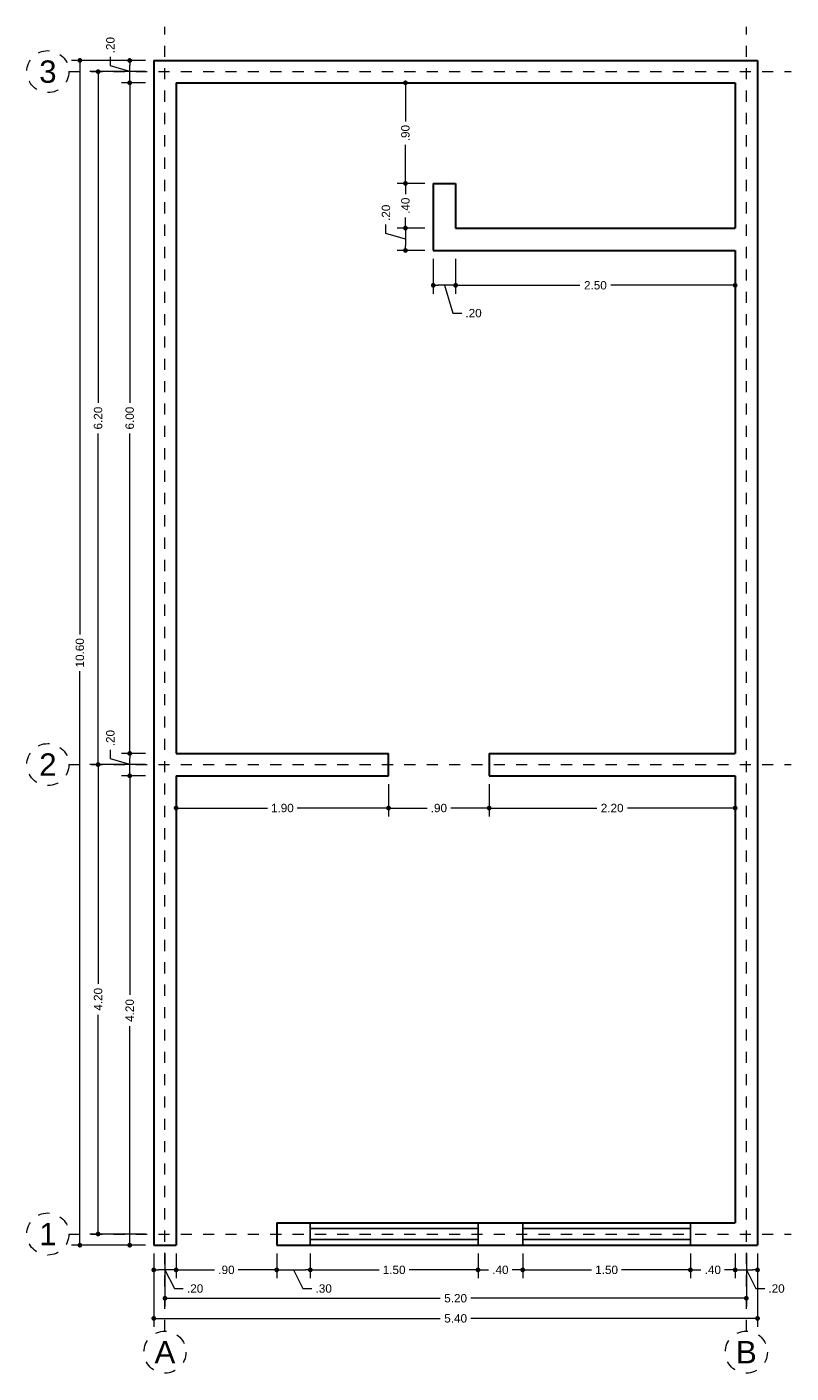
# Model space of a CAD drawing. Header units: millimetres. Extents: x 2566.2 to 2573.1, y 874.9 to 887.
import ezdxf
from ezdxf.enums import TextEntityAlignment as Align

# ---------------------------------------------------------------- set-up
doc = ezdxf.new("R2010")
doc.units = ezdxf.units.MM
doc.header["$LTSCALE"] = 0.001
doc.linetypes.add('CENTER2', pattern=[28.575, 19.05, -3.175, 3.175, -3.175])
for name, color, linetype, lineweight in [('Cotas', 7, 'Continuous', 18), ('Ejes', 7, 'CENTER2', 5), ('Muros', 7, 'Continuous', 30), ('Ventanas', 250, 'Continuous', 25)]:
    doc.layers.add(name, color=color, linetype=linetype, lineweight=lineweight)
doc.styles.get("Standard").update_dxf_attribs({"font": 'arial.ttf'})
doc.dimstyles.new('1-50', dxfattribs={"dimscale": 50, "dimtxt": 0.0015, "dimasz": 0.00085, "dimexe": 0.0015, "dimexo": 0.0015, "dimgap": 0.0008, "dimtad": 0, "dimzin": 4, "dimdsep": 46, "dimtxsty": 'Standard', "dimblk": 'DOT', "dimcen": 0.0009, "dimclrd": 256, "dimclre": 256, "dimclrt": 256, "dimadec": 0, "dimazin": 0, "dimtfac": 1, "dimtofl": 0, "dimtmove": 1, "dimatfit": 2, "dimfxl": 0.0015, "dimtfill": 1, "dimtolj": 1, "dimtzin": 4, "dimlwd": -1, "dimlwe": -1, "dimarcsym": 0})

# ---------------------------------------------------------------- blocks, each defined once
blk = doc.blocks.new('_DOT')
at = {"color": 0, "linetype": 'ByBlock'}
blk.add_line((-0.5, 0), (-1, 0), dxfattribs=at)
at = {"color": 0, "linetype": 'ByBlock', "const_width": 0.5}
blk.add_lwpolyline([(-0.25, 0, 1), (0.25, 0, 1)], format="xyb", close=True, dxfattribs=at)
blk = doc.blocks.new('*D56')
at = {"layer": 'Cotas', "transparency": 16777216}
for p, q in [((2567.366, 875.995), (2567.366, 875.34)), ((2572.766, 875.995), (2572.766, 875.34)), ((2567.408, 875.415), (2569.929, 875.415)), ((2572.723, 875.415), (2570.203, 875.415))]:
    blk.add_line(p, q, dxfattribs=at)
at = {"layer": 'Defpoints', "color": 0, "transparency": 16777216}
for p in [(2567.366, 876.07), (2572.766, 876.07), (2572.766, 875.415)]:
    blk.add_point(p, dxfattribs=at)
at = {"layer": 'Cotas', "transparency": 16777216, "xscale": 0.0425, "yscale": 0.0425, "zscale": 0.0425, "rotation": 180}
blk.add_blockref('_DOT', (2567.366, 875.415), dxfattribs=at)
at = {"layer": 'Cotas', "transparency": 16777216, "xscale": 0.0425, "yscale": 0.0425, "zscale": 0.0425}
blk.add_blockref('_DOT', (2572.766, 875.415), dxfattribs=at)
at = {"layer": 'Cotas', "transparency": 16777216, "insert": (2570.066, 875.415), "char_height": 0.075, "attachment_point": 5, "bg_fill": 3, "box_fill_scale": 1.1, "bg_fill_color": 256, "bg_fill_true_color": 13158600, "bg_fill_transparency": 0}
blk.add_mtext('\\A1;5.40', dxfattribs=at)
blk = doc.blocks.new('*D57')
at = {"layer": 'Cotas', "transparency": 16777216}
for p, q in [((2567.466, 875.995), (2567.466, 875.52)), ((2572.666, 875.995), (2572.666, 875.52)), ((2567.508, 875.595), (2569.929, 875.595)), ((2572.623, 875.595), (2570.203, 875.595))]:
    blk.add_line(p, q, dxfattribs=at)
at = {"layer": 'Defpoints', "color": 0, "transparency": 16777216}
for p in [(2567.466, 876.07), (2572.666, 876.07), (2572.666, 875.595)]:
    blk.add_point(p, dxfattribs=at)
at = {"layer": 'Cotas', "transparency": 16777216, "xscale": 0.0425, "yscale": 0.0425, "zscale": 0.0425, "rotation": 180}
blk.add_blockref('_DOT', (2567.466, 875.595), dxfattribs=at)
at = {"layer": 'Cotas', "transparency": 16777216, "xscale": 0.0425, "yscale": 0.0425, "zscale": 0.0425}
blk.add_blockref('_DOT', (2572.666, 875.595), dxfattribs=at)
at = {"layer": 'Cotas', "transparency": 16777216, "insert": (2570.066, 875.595), "char_height": 0.075, "attachment_point": 5, "bg_fill": 3, "box_fill_scale": 1.1, "bg_fill_color": 256, "bg_fill_true_color": 13158600, "bg_fill_transparency": 0}
blk.add_mtext('\\A1;5.20', dxfattribs=at)
blk = doc.blocks.new('*D58')
at = {"layer": 'Cotas', "transparency": 16777216}
for p, q in [((2567.566, 875.995), (2567.566, 875.774)), ((2568.466, 875.995), (2568.466, 875.774)), ((2567.608, 875.849), (2567.91, 875.849)), ((2568.423, 875.849), (2568.122, 875.849))]:
    blk.add_line(p, q, dxfattribs=at)
at = {"layer": 'Defpoints', "color": 0, "transparency": 16777216}
for p in [(2567.566, 876.07), (2568.466, 876.07), (2568.466, 875.849)]:
    blk.add_point(p, dxfattribs=at)
at = {"layer": 'Cotas', "transparency": 16777216, "xscale": 0.0425, "yscale": 0.0425, "zscale": 0.0425, "rotation": 180}
blk.add_blockref('_DOT', (2567.566, 875.849), dxfattribs=at)
at = {"layer": 'Cotas', "transparency": 16777216, "xscale": 0.0425, "yscale": 0.0425, "zscale": 0.0425}
blk.add_blockref('_DOT', (2568.466, 875.849), dxfattribs=at)
at = {"layer": 'Cotas', "transparency": 16777216, "insert": (2568.016, 875.849), "char_height": 0.075, "attachment_point": 5, "bg_fill": 3, "box_fill_scale": 1.1, "bg_fill_color": 256, "bg_fill_true_color": 13158600, "bg_fill_transparency": 0}
blk.add_mtext('\\A1;.90', dxfattribs=at)
blk = doc.blocks.new('*D59')
at = {"layer": 'Cotas', "transparency": 16777216}
for p, q in [((2568.466, 875.995), (2568.466, 875.774)), ((2568.766, 875.995), (2568.766, 875.774)), ((2568.508, 875.849), (2568.723, 875.849)), ((2568.616, 875.849), (2568.7, 875.682)), ((2568.7, 875.682), (2568.78, 875.682))]:
    blk.add_line(p, q, dxfattribs=at)
at = {"layer": 'Defpoints', "color": 0, "transparency": 16777216}
for p in [(2568.466, 876.07), (2568.766, 876.07), (2568.766, 875.849)]:
    blk.add_point(p, dxfattribs=at)
at = {"layer": 'Cotas', "transparency": 16777216, "xscale": 0.0425, "yscale": 0.0425, "zscale": 0.0425, "rotation": 180}
blk.add_blockref('_DOT', (2568.466, 875.849), dxfattribs=at)
at = {"layer": 'Cotas', "transparency": 16777216, "xscale": 0.0425, "yscale": 0.0425, "zscale": 0.0425}
blk.add_blockref('_DOT', (2568.766, 875.849), dxfattribs=at)
at = {"layer": 'Cotas', "transparency": 16777216, "insert": (2568.886, 875.682), "char_height": 0.075, "attachment_point": 5, "bg_fill": 3, "box_fill_scale": 1.1, "bg_fill_color": 256, "bg_fill_true_color": 13158600, "bg_fill_transparency": 0}
blk.add_mtext('\\A1;.30', dxfattribs=at)
blk = doc.blocks.new('*D60')
at = {"layer": 'Cotas', "transparency": 16777216}
for p, q in [((2568.766, 875.995), (2568.766, 875.774)), ((2570.266, 875.995), (2570.266, 875.774)), ((2568.808, 875.849), (2569.382, 875.849)), ((2570.223, 875.849), (2569.65, 875.849))]:
    blk.add_line(p, q, dxfattribs=at)
at = {"layer": 'Defpoints', "color": 0, "transparency": 16777216}
for p in [(2568.766, 876.07), (2570.266, 876.07), (2570.266, 875.849)]:
    blk.add_point(p, dxfattribs=at)
at = {"layer": 'Cotas', "transparency": 16777216, "xscale": 0.0425, "yscale": 0.0425, "zscale": 0.0425, "rotation": 180}
blk.add_blockref('_DOT', (2568.766, 875.849), dxfattribs=at)
at = {"layer": 'Cotas', "transparency": 16777216, "xscale": 0.0425, "yscale": 0.0425, "zscale": 0.0425}
blk.add_blockref('_DOT', (2570.266, 875.849), dxfattribs=at)
at = {"layer": 'Cotas', "transparency": 16777216, "insert": (2569.516, 875.849), "char_height": 0.075, "attachment_point": 5, "bg_fill": 3, "box_fill_scale": 1.1, "bg_fill_color": 256, "bg_fill_true_color": 13158600, "bg_fill_transparency": 0}
blk.add_mtext('\\A1;1.50', dxfattribs=at)
blk = doc.blocks.new('*D61')
at = {"layer": 'Cotas', "transparency": 16777216}
for p, q in [((2570.266, 875.995), (2570.266, 875.774)), ((2570.666, 875.995), (2570.666, 875.774)), ((2570.308, 875.849), (2570.36, 875.849)), ((2570.623, 875.849), (2570.572, 875.849))]:
    blk.add_line(p, q, dxfattribs=at)
at = {"layer": 'Defpoints', "color": 0, "transparency": 16777216}
for p in [(2570.266, 876.07), (2570.666, 876.07), (2570.666, 875.849)]:
    blk.add_point(p, dxfattribs=at)
at = {"layer": 'Cotas', "transparency": 16777216, "xscale": 0.0425, "yscale": 0.0425, "zscale": 0.0425, "rotation": 180}
blk.add_blockref('_DOT', (2570.266, 875.849), dxfattribs=at)
at = {"layer": 'Cotas', "transparency": 16777216, "xscale": 0.0425, "yscale": 0.0425, "zscale": 0.0425}
blk.add_blockref('_DOT', (2570.666, 875.849), dxfattribs=at)
at = {"layer": 'Cotas', "transparency": 16777216, "insert": (2570.466, 875.849), "char_height": 0.075, "attachment_point": 5, "bg_fill": 3, "box_fill_scale": 1.1, "bg_fill_color": 256, "bg_fill_true_color": 13158600, "bg_fill_transparency": 0}
blk.add_mtext('\\A1;.40', dxfattribs=at)
blk = doc.blocks.new('*D62')
at = {"layer": 'Cotas', "transparency": 16777216}
for p, q in [((2570.666, 875.995), (2570.666, 875.774)), ((2572.166, 875.995), (2572.166, 875.774)), ((2570.708, 875.849), (2571.282, 875.849)), ((2572.123, 875.849), (2571.55, 875.849))]:
    blk.add_line(p, q, dxfattribs=at)
at = {"layer": 'Defpoints', "color": 0, "transparency": 16777216}
for p in [(2570.666, 876.07), (2572.166, 876.07), (2572.166, 875.849)]:
    blk.add_point(p, dxfattribs=at)
at = {"layer": 'Cotas', "transparency": 16777216, "xscale": 0.0425, "yscale": 0.0425, "zscale": 0.0425, "rotation": 180}
blk.add_blockref('_DOT', (2570.666, 875.849), dxfattribs=at)
at = {"layer": 'Cotas', "transparency": 16777216, "xscale": 0.0425, "yscale": 0.0425, "zscale": 0.0425}
blk.add_blockref('_DOT', (2572.166, 875.849), dxfattribs=at)
at = {"layer": 'Cotas', "transparency": 16777216, "insert": (2571.416, 875.849), "char_height": 0.075, "attachment_point": 5, "bg_fill": 3, "box_fill_scale": 1.1, "bg_fill_color": 256, "bg_fill_true_color": 13158600, "bg_fill_transparency": 0}
blk.add_mtext('\\A1;1.50', dxfattribs=at)
blk = doc.blocks.new('*D63')
at = {"layer": 'Cotas', "transparency": 16777216}
for p, q in [((2572.166, 875.995), (2572.166, 875.774)), ((2572.566, 875.995), (2572.566, 875.774)), ((2572.208, 875.849), (2572.26, 875.849)), ((2572.523, 875.849), (2572.472, 875.849))]:
    blk.add_line(p, q, dxfattribs=at)
at = {"layer": 'Defpoints', "color": 0, "transparency": 16777216}
for p in [(2572.166, 876.07), (2572.566, 876.07), (2572.566, 875.849)]:
    blk.add_point(p, dxfattribs=at)
at = {"layer": 'Cotas', "transparency": 16777216, "xscale": 0.0425, "yscale": 0.0425, "zscale": 0.0425, "rotation": 180}
blk.add_blockref('_DOT', (2572.166, 875.849), dxfattribs=at)
at = {"layer": 'Cotas', "transparency": 16777216, "xscale": 0.0425, "yscale": 0.0425, "zscale": 0.0425}
blk.add_blockref('_DOT', (2572.566, 875.849), dxfattribs=at)
at = {"layer": 'Cotas', "transparency": 16777216, "insert": (2572.366, 875.849), "char_height": 0.075, "attachment_point": 5, "bg_fill": 3, "box_fill_scale": 1.1, "bg_fill_color": 256, "bg_fill_true_color": 13158600, "bg_fill_transparency": 0}
blk.add_mtext('\\A1;.40', dxfattribs=at)
blk = doc.blocks.new('*D64')
at = {"layer": 'Cotas', "transparency": 16777216}
for p, q in [((2572.566, 875.995), (2572.566, 875.774)), ((2572.766, 875.995), (2572.766, 875.774)), ((2572.608, 875.849), (2572.723, 875.849)), ((2572.666, 875.849), (2572.75, 875.682)), ((2572.75, 875.682), (2572.83, 875.682))]:
    blk.add_line(p, q, dxfattribs=at)
at = {"layer": 'Defpoints', "color": 0, "transparency": 16777216}
for p in [(2572.566, 876.07), (2572.766, 876.07), (2572.766, 875.849)]:
    blk.add_point(p, dxfattribs=at)
at = {"layer": 'Cotas', "transparency": 16777216, "xscale": 0.0425, "yscale": 0.0425, "zscale": 0.0425, "rotation": 180}
blk.add_blockref('_DOT', (2572.566, 875.849), dxfattribs=at)
at = {"layer": 'Cotas', "transparency": 16777216, "xscale": 0.0425, "yscale": 0.0425, "zscale": 0.0425}
blk.add_blockref('_DOT', (2572.766, 875.849), dxfattribs=at)
at = {"layer": 'Cotas', "transparency": 16777216, "insert": (2572.936, 875.682), "char_height": 0.075, "attachment_point": 5, "bg_fill": 3, "box_fill_scale": 1.1, "bg_fill_color": 256, "bg_fill_true_color": 13158600, "bg_fill_transparency": 0}
blk.add_mtext('\\A1;.20', dxfattribs=at)
blk = doc.blocks.new('*D65')
at = {"layer": 'Cotas', "transparency": 16777216}
for p, q in [((2567.366, 875.995), (2567.366, 875.774)), ((2567.566, 875.995), (2567.566, 875.774)), ((2567.523, 875.849), (2567.408, 875.849)), ((2567.466, 875.849), (2567.55, 875.682)), ((2567.55, 875.682), (2567.63, 875.682))]:
    blk.add_line(p, q, dxfattribs=at)
at = {"layer": 'Defpoints', "color": 0, "transparency": 16777216}
for p in [(2567.366, 876.07), (2567.566, 876.07), (2567.366, 875.849)]:
    blk.add_point(p, dxfattribs=at)
at = {"layer": 'Cotas', "transparency": 16777216, "xscale": 0.0425, "yscale": 0.0425, "zscale": 0.0425, "rotation": 180}
blk.add_blockref('_DOT', (2567.366, 875.849), dxfattribs=at)
at = {"layer": 'Cotas', "transparency": 16777216, "xscale": 0.0425, "yscale": 0.0425, "zscale": 0.0425}
blk.add_blockref('_DOT', (2567.566, 875.849), dxfattribs=at)
at = {"layer": 'Cotas', "transparency": 16777216, "insert": (2567.736, 875.682), "char_height": 0.075, "attachment_point": 5, "bg_fill": 3, "box_fill_scale": 1.1, "bg_fill_color": 256, "bg_fill_true_color": 13158600, "bg_fill_transparency": 0}
blk.add_mtext('\\A1;.20', dxfattribs=at)
blk = doc.blocks.new('*D66')
at = {"layer": 'Cotas', "transparency": 16777216}
for p, q in [((2567.291, 886.67), (2566.63, 886.67)), ((2566.705, 886.627), (2566.705, 881.533)), ((2566.705, 876.112), (2566.705, 881.207)), ((2567.291, 876.07), (2566.63, 876.07))]:
    blk.add_line(p, q, dxfattribs=at)
at = {"layer": 'Defpoints', "color": 0, "transparency": 16777216}
for p in [(2566.705, 886.67), (2567.366, 886.67), (2567.366, 876.07)]:
    blk.add_point(p, dxfattribs=at)
at = {"layer": 'Cotas', "transparency": 16777216, "xscale": 0.0425, "yscale": 0.0425, "zscale": 0.0425}
for p, rotation in [((2566.705, 886.67), 90), ((2566.705, 876.07), 270)]:
    blk.add_blockref('_DOT', p, dxfattribs=dict(at, rotation=rotation))
at = {"layer": 'Cotas', "transparency": 16777216, "insert": (2566.705, 881.37), "char_height": 0.075, "attachment_point": 5, "rotation": 90, "bg_fill": 3, "box_fill_scale": 1.1, "bg_fill_color": 256, "bg_fill_true_color": 13158600, "bg_fill_transparency": 0}
blk.add_mtext('\\A1;10.60', dxfattribs=at)
blk = doc.blocks.new('*D67')
at = {"layer": 'Cotas', "transparency": 16777216}
for p, q in [((2567.291, 886.57), (2566.793, 886.57)), ((2566.868, 886.527), (2566.868, 883.607)), ((2566.868, 880.412), (2566.868, 883.332)), ((2567.291, 880.37), (2566.793, 880.37))]:
    blk.add_line(p, q, dxfattribs=at)
at = {"layer": 'Defpoints', "color": 0, "transparency": 16777216}
for p in [(2567.366, 886.57), (2566.868, 880.37), (2567.366, 880.37)]:
    blk.add_point(p, dxfattribs=at)
at = {"layer": 'Cotas', "transparency": 16777216, "xscale": 0.0425, "yscale": 0.0425, "zscale": 0.0425}
for p, rotation in [((2566.868, 886.57), 90), ((2566.868, 880.37), 270)]:
    blk.add_blockref('_DOT', p, dxfattribs=dict(at, rotation=rotation))
at = {"layer": 'Cotas', "transparency": 16777216, "insert": (2566.868, 883.47), "char_height": 0.075, "attachment_point": 5, "rotation": 90, "bg_fill": 3, "box_fill_scale": 1.1, "bg_fill_color": 256, "bg_fill_true_color": 13158600, "bg_fill_transparency": 0}
blk.add_mtext('\\A1;6.20', dxfattribs=at)
blk = doc.blocks.new('*D68')
at = {"layer": 'Cotas', "transparency": 16777216}
for p, q in [((2567.291, 880.37), (2566.793, 880.37)), ((2566.868, 880.327), (2566.868, 878.409)), ((2566.868, 876.212), (2566.868, 878.131)), ((2567.291, 876.17), (2566.793, 876.17))]:
    blk.add_line(p, q, dxfattribs=at)
at = {"layer": 'Defpoints', "color": 0, "transparency": 16777216}
for p in [(2567.366, 880.37), (2566.868, 876.17), (2567.366, 876.17)]:
    blk.add_point(p, dxfattribs=at)
at = {"layer": 'Cotas', "transparency": 16777216, "xscale": 0.0425, "yscale": 0.0425, "zscale": 0.0425}
for p, rotation in [((2566.868, 880.37), 90), ((2566.868, 876.17), 270)]:
    blk.add_blockref('_DOT', p, dxfattribs=dict(at, rotation=rotation))
at = {"layer": 'Cotas', "transparency": 16777216, "insert": (2566.868, 878.27), "char_height": 0.075, "attachment_point": 5, "rotation": 90, "bg_fill": 3, "box_fill_scale": 1.1, "bg_fill_color": 256, "bg_fill_true_color": 13158600, "bg_fill_transparency": 0}
blk.add_mtext('\\A1;4.20', dxfattribs=at)
blk = doc.blocks.new('*D69')
at = {"layer": 'Cotas', "transparency": 16777216}
for p, q in [((2567.291, 880.27), (2567.076, 880.27)), ((2567.151, 880.227), (2567.151, 878.309)), ((2567.151, 876.112), (2567.151, 878.031)), ((2567.291, 876.07), (2567.076, 876.07))]:
    blk.add_line(p, q, dxfattribs=at)
at = {"layer": 'Defpoints', "color": 0, "transparency": 16777216}
for p in [(2567.151, 880.27), (2567.366, 880.27), (2567.366, 876.07)]:
    blk.add_point(p, dxfattribs=at)
at = {"layer": 'Cotas', "transparency": 16777216, "xscale": 0.0425, "yscale": 0.0425, "zscale": 0.0425}
for p, rotation in [((2567.151, 880.27), 90), ((2567.151, 876.07), 270)]:
    blk.add_blockref('_DOT', p, dxfattribs=dict(at, rotation=rotation))
at = {"layer": 'Cotas', "transparency": 16777216, "insert": (2567.151, 878.17), "char_height": 0.075, "attachment_point": 5, "rotation": 90, "bg_fill": 3, "box_fill_scale": 1.1, "bg_fill_color": 256, "bg_fill_true_color": 13158600, "bg_fill_transparency": 0}
blk.add_mtext('\\A1;4.20', dxfattribs=at)
blk = doc.blocks.new('*D70')
at = {"layer": 'Cotas', "transparency": 16777216}
for p, q in [((2566.978, 880.422), (2566.978, 880.502)), ((2567.291, 880.47), (2567.076, 880.47)), ((2567.151, 880.312), (2567.151, 880.427)), ((2567.151, 880.37), (2566.978, 880.422)), ((2567.291, 880.27), (2567.076, 880.27))]:
    blk.add_line(p, q, dxfattribs=at)
at = {"layer": 'Defpoints', "color": 0, "transparency": 16777216}
for p in [(2567.151, 880.47), (2567.366, 880.47), (2567.366, 880.27)]:
    blk.add_point(p, dxfattribs=at)
at = {"layer": 'Cotas', "transparency": 16777216, "xscale": 0.0425, "yscale": 0.0425, "zscale": 0.0425}
for p, rotation in [((2567.151, 880.47), 90), ((2567.151, 880.27), 270)]:
    blk.add_blockref('_DOT', p, dxfattribs=dict(at, rotation=rotation))
at = {"layer": 'Cotas', "transparency": 16777216, "insert": (2566.978, 880.607), "char_height": 0.075, "attachment_point": 5, "rotation": 90, "bg_fill": 3, "box_fill_scale": 1.1, "bg_fill_color": 256, "bg_fill_true_color": 13158600, "bg_fill_transparency": 0}
blk.add_mtext('\\A1;.20', dxfattribs=at)
blk = doc.blocks.new('*D71')
at = {"layer": 'Cotas', "transparency": 16777216}
for p, q in [((2567.291, 886.47), (2567.076, 886.47)), ((2567.151, 886.427), (2567.151, 883.607)), ((2567.151, 880.512), (2567.151, 883.332)), ((2567.291, 880.47), (2567.076, 880.47))]:
    blk.add_line(p, q, dxfattribs=at)
at = {"layer": 'Defpoints', "color": 0, "transparency": 16777216}
for p in [(2567.151, 886.47), (2567.366, 886.47), (2567.366, 880.47)]:
    blk.add_point(p, dxfattribs=at)
at = {"layer": 'Cotas', "transparency": 16777216, "xscale": 0.0425, "yscale": 0.0425, "zscale": 0.0425}
for p, rotation in [((2567.151, 886.47), 90), ((2567.151, 880.47), 270)]:
    blk.add_blockref('_DOT', p, dxfattribs=dict(at, rotation=rotation))
at = {"layer": 'Cotas', "transparency": 16777216, "insert": (2567.151, 883.47), "char_height": 0.075, "attachment_point": 5, "rotation": 90, "bg_fill": 3, "box_fill_scale": 1.1, "bg_fill_color": 256, "bg_fill_true_color": 13158600, "bg_fill_transparency": 0}
blk.add_mtext('\\A1;6.00', dxfattribs=at)
blk = doc.blocks.new('*D72')
at = {"layer": 'Cotas', "transparency": 16777216}
for p, q in [((2566.978, 886.622), (2566.978, 886.702)), ((2567.151, 886.57), (2566.978, 886.622)), ((2567.291, 886.67), (2567.076, 886.67)), ((2567.151, 886.512), (2567.151, 886.627)), ((2567.291, 886.47), (2567.076, 886.47))]:
    blk.add_line(p, q, dxfattribs=at)
at = {"layer": 'Defpoints', "color": 0, "transparency": 16777216}
for p in [(2567.151, 886.67), (2567.366, 886.67), (2567.366, 886.47)]:
    blk.add_point(p, dxfattribs=at)
at = {"layer": 'Cotas', "transparency": 16777216, "xscale": 0.0425, "yscale": 0.0425, "zscale": 0.0425}
for p, rotation in [((2567.151, 886.67), 90), ((2567.151, 886.47), 270)]:
    blk.add_blockref('_DOT', p, dxfattribs=dict(at, rotation=rotation))
at = {"layer": 'Cotas', "transparency": 16777216, "insert": (2566.978, 886.807), "char_height": 0.075, "attachment_point": 5, "rotation": 90, "bg_fill": 3, "box_fill_scale": 1.1, "bg_fill_color": 256, "bg_fill_true_color": 13158600, "bg_fill_transparency": 0}
blk.add_mtext('\\A1;.20', dxfattribs=at)
blk = doc.blocks.new('*D73')
at = {"layer": 'Cotas', "transparency": 16777216}
for p, q in [((2567.566, 880.195), (2567.566, 879.906)), ((2569.466, 880.195), (2569.466, 879.906)), ((2567.608, 879.981), (2568.382, 879.981)), ((2569.423, 879.981), (2568.65, 879.981))]:
    blk.add_line(p, q, dxfattribs=at)
at = {"layer": 'Defpoints', "color": 0, "transparency": 16777216}
for p in [(2567.566, 880.27), (2569.466, 880.27), (2569.466, 879.981)]:
    blk.add_point(p, dxfattribs=at)
at = {"layer": 'Cotas', "transparency": 16777216, "xscale": 0.0425, "yscale": 0.0425, "zscale": 0.0425, "rotation": 180}
blk.add_blockref('_DOT', (2567.566, 879.981), dxfattribs=at)
at = {"layer": 'Cotas', "transparency": 16777216, "xscale": 0.0425, "yscale": 0.0425, "zscale": 0.0425}
blk.add_blockref('_DOT', (2569.466, 879.981), dxfattribs=at)
at = {"layer": 'Cotas', "transparency": 16777216, "insert": (2568.516, 879.981), "char_height": 0.075, "attachment_point": 5, "bg_fill": 3, "box_fill_scale": 1.1, "bg_fill_color": 256, "bg_fill_true_color": 13158600, "bg_fill_transparency": 0}
blk.add_mtext('\\A1;1.90', dxfattribs=at)
blk = doc.blocks.new('*D74')
at = {"layer": 'Cotas', "transparency": 16777216}
for p, q in [((2569.466, 880.195), (2569.466, 879.906)), ((2570.366, 880.195), (2570.366, 879.906)), ((2569.508, 879.981), (2569.81, 879.981)), ((2570.323, 879.981), (2570.022, 879.981))]:
    blk.add_line(p, q, dxfattribs=at)
at = {"layer": 'Defpoints', "color": 0, "transparency": 16777216}
for p in [(2569.466, 880.27), (2570.366, 880.27), (2570.366, 879.981)]:
    blk.add_point(p, dxfattribs=at)
at = {"layer": 'Cotas', "transparency": 16777216, "xscale": 0.0425, "yscale": 0.0425, "zscale": 0.0425, "rotation": 180}
blk.add_blockref('_DOT', (2569.466, 879.981), dxfattribs=at)
at = {"layer": 'Cotas', "transparency": 16777216, "xscale": 0.0425, "yscale": 0.0425, "zscale": 0.0425}
blk.add_blockref('_DOT', (2570.366, 879.981), dxfattribs=at)
at = {"layer": 'Cotas', "transparency": 16777216, "insert": (2569.916, 879.981), "char_height": 0.075, "attachment_point": 5, "bg_fill": 3, "box_fill_scale": 1.1, "bg_fill_color": 256, "bg_fill_true_color": 13158600, "bg_fill_transparency": 0}
blk.add_mtext('\\A1;.90', dxfattribs=at)
blk = doc.blocks.new('*D75')
at = {"layer": 'Cotas', "transparency": 16777216}
for p, q in [((2570.366, 880.195), (2570.366, 879.906)), ((2572.566, 880.195), (2572.566, 879.906)), ((2570.408, 879.981), (2571.328, 879.981)), ((2572.523, 879.981), (2571.604, 879.981))]:
    blk.add_line(p, q, dxfattribs=at)
at = {"layer": 'Defpoints', "color": 0, "transparency": 16777216}
for p in [(2570.366, 880.27), (2572.566, 880.27), (2572.566, 879.981)]:
    blk.add_point(p, dxfattribs=at)
at = {"layer": 'Cotas', "transparency": 16777216, "xscale": 0.0425, "yscale": 0.0425, "zscale": 0.0425, "rotation": 180}
blk.add_blockref('_DOT', (2570.366, 879.981), dxfattribs=at)
at = {"layer": 'Cotas', "transparency": 16777216, "xscale": 0.0425, "yscale": 0.0425, "zscale": 0.0425}
blk.add_blockref('_DOT', (2572.566, 879.981), dxfattribs=at)
at = {"layer": 'Cotas', "transparency": 16777216, "insert": (2571.466, 879.981), "char_height": 0.075, "attachment_point": 5, "bg_fill": 3, "box_fill_scale": 1.1, "bg_fill_color": 256, "bg_fill_true_color": 13158600, "bg_fill_transparency": 0}
blk.add_mtext('\\A1;2.20', dxfattribs=at)
blk = doc.blocks.new('*D76')
at = {"layer": 'Cotas', "transparency": 16777216}
for p, q in [((2570.066, 884.895), (2570.066, 884.583)), ((2572.566, 884.895), (2572.566, 884.583)), ((2570.108, 884.658), (2571.178, 884.658)), ((2572.523, 884.658), (2571.454, 884.658))]:
    blk.add_line(p, q, dxfattribs=at)
at = {"layer": 'Defpoints', "color": 0, "transparency": 16777216}
for p in [(2570.066, 884.97), (2572.566, 884.97), (2570.066, 884.658)]:
    blk.add_point(p, dxfattribs=at)
at = {"layer": 'Cotas', "transparency": 16777216, "xscale": 0.0425, "yscale": 0.0425, "zscale": 0.0425, "rotation": 180}
blk.add_blockref('_DOT', (2570.066, 884.658), dxfattribs=at)
at = {"layer": 'Cotas', "transparency": 16777216, "xscale": 0.0425, "yscale": 0.0425, "zscale": 0.0425}
blk.add_blockref('_DOT', (2572.566, 884.658), dxfattribs=at)
at = {"layer": 'Cotas', "transparency": 16777216, "insert": (2571.316, 884.658), "char_height": 0.075, "attachment_point": 5, "bg_fill": 3, "box_fill_scale": 1.1, "bg_fill_color": 256, "bg_fill_true_color": 13158600, "bg_fill_transparency": 0}
blk.add_mtext('\\A1;2.50', dxfattribs=at)
blk = doc.blocks.new('*D77')
at = {"layer": 'Cotas', "transparency": 16777216}
for p, q in [((2569.866, 884.895), (2569.866, 884.583)), ((2570.066, 884.895), (2570.066, 884.583)), ((2570.023, 884.658), (2569.908, 884.658)), ((2569.966, 884.658), (2570.041, 884.409)), ((2570.041, 884.409), (2570.121, 884.409))]:
    blk.add_line(p, q, dxfattribs=at)
at = {"layer": 'Defpoints', "color": 0, "transparency": 16777216}
for p in [(2569.866, 884.97), (2570.066, 884.97), (2569.866, 884.658)]:
    blk.add_point(p, dxfattribs=at)
at = {"layer": 'Cotas', "transparency": 16777216, "xscale": 0.0425, "yscale": 0.0425, "zscale": 0.0425, "rotation": 180}
blk.add_blockref('_DOT', (2569.866, 884.658), dxfattribs=at)
at = {"layer": 'Cotas', "transparency": 16777216, "xscale": 0.0425, "yscale": 0.0425, "zscale": 0.0425}
blk.add_blockref('_DOT', (2570.066, 884.658), dxfattribs=at)
at = {"layer": 'Cotas', "transparency": 16777216, "insert": (2570.226, 884.409), "char_height": 0.075, "attachment_point": 5, "bg_fill": 3, "box_fill_scale": 1.1, "bg_fill_color": 256, "bg_fill_true_color": 13158600, "bg_fill_transparency": 0}
blk.add_mtext('\\A1;.20', dxfattribs=at)
blk = doc.blocks.new('*D78')
at = {"layer": 'Cotas', "transparency": 16777216}
for p, q in [((2569.791, 885.57), (2569.542, 885.57)), ((2569.617, 885.527), (2569.617, 885.475)), ((2569.617, 885.212), (2569.617, 885.264)), ((2569.791, 885.17), (2569.542, 885.17))]:
    blk.add_line(p, q, dxfattribs=at)
at = {"layer": 'Defpoints', "color": 0, "transparency": 16777216}
for p in [(2569.617, 885.57), (2569.866, 885.57), (2569.866, 885.17)]:
    blk.add_point(p, dxfattribs=at)
at = {"layer": 'Cotas', "transparency": 16777216, "xscale": 0.0425, "yscale": 0.0425, "zscale": 0.0425}
for p, rotation in [((2569.617, 885.57), 90), ((2569.617, 885.17), 270)]:
    blk.add_blockref('_DOT', p, dxfattribs=dict(at, rotation=rotation))
at = {"layer": 'Cotas', "transparency": 16777216, "insert": (2569.617, 885.37), "char_height": 0.075, "attachment_point": 5, "rotation": 90, "bg_fill": 3, "box_fill_scale": 1.1, "bg_fill_color": 256, "bg_fill_true_color": 13158600, "bg_fill_transparency": 0}
blk.add_mtext('\\A1;.40', dxfattribs=at)
blk = doc.blocks.new('*D79')
at = {"layer": 'Cotas', "transparency": 16777216}
for p, q in [((2569.443, 885.122), (2569.443, 885.202)), ((2569.791, 885.17), (2569.542, 885.17)), ((2569.617, 885.127), (2569.617, 885.012)), ((2569.617, 885.07), (2569.443, 885.122)), ((2569.791, 884.97), (2569.542, 884.97))]:
    blk.add_line(p, q, dxfattribs=at)
at = {"layer": 'Defpoints', "color": 0, "transparency": 16777216}
for p in [(2569.866, 885.17), (2569.617, 884.97), (2569.866, 884.97)]:
    blk.add_point(p, dxfattribs=at)
at = {"layer": 'Cotas', "transparency": 16777216, "xscale": 0.0425, "yscale": 0.0425, "zscale": 0.0425}
for p, rotation in [((2569.617, 885.17), 90), ((2569.617, 884.97), 270)]:
    blk.add_blockref('_DOT', p, dxfattribs=dict(at, rotation=rotation))
at = {"layer": 'Cotas', "transparency": 16777216, "insert": (2569.443, 885.307), "char_height": 0.075, "attachment_point": 5, "rotation": 90, "bg_fill": 3, "box_fill_scale": 1.1, "bg_fill_color": 256, "bg_fill_true_color": 13158600, "bg_fill_transparency": 0}
blk.add_mtext('\\A1;.20', dxfattribs=at)
blk = doc.blocks.new('*D80')
at = {"layer": 'Cotas', "transparency": 16777216}
for p, q in [((2569.991, 886.47), (2569.542, 886.47)), ((2569.617, 886.427), (2569.617, 886.125)), ((2569.617, 885.612), (2569.617, 885.914)), ((2569.791, 885.57), (2569.542, 885.57))]:
    blk.add_line(p, q, dxfattribs=at)
at = {"layer": 'Defpoints', "color": 0, "transparency": 16777216}
for p in [(2569.617, 886.47), (2570.066, 886.47), (2569.866, 885.57)]:
    blk.add_point(p, dxfattribs=at)
at = {"layer": 'Cotas', "transparency": 16777216, "xscale": 0.0425, "yscale": 0.0425, "zscale": 0.0425}
for p, rotation in [((2569.617, 886.47), 90), ((2569.617, 885.57), 270)]:
    blk.add_blockref('_DOT', p, dxfattribs=dict(at, rotation=rotation))
at = {"layer": 'Cotas', "transparency": 16777216, "insert": (2569.617, 886.02), "char_height": 0.075, "attachment_point": 5, "rotation": 90, "bg_fill": 3, "box_fill_scale": 1.1, "bg_fill_color": 256, "bg_fill_true_color": 13158600, "bg_fill_transparency": 0}
blk.add_mtext('\\A1;.90', dxfattribs=at)

msp = doc.modelspace()

# ---------------------------------------------------------------- linework, layer by layer
at = {"layer": 'Ejes', "linetype": 'CENTER2'}
for p, q in [((2567.466, 875.301), (2567.466, 886.97)), ((2572.666, 875.301), (2572.666, 886.97)), ((2566.607, 886.57), (2573.066, 886.57)), ((2566.607, 880.37), (2573.066, 880.37)), ((2566.607, 876.17), (2573.066, 876.17))]:
    msp.add_line(p, q, dxfattribs=at)
at = {"layer": 'Ejes'}
for centre in [(2566.419, 886.57), (2566.419, 880.37), (2566.419, 876.17), (2567.466, 875.113), (2572.666, 875.113)]:
    msp.add_circle(centre, 0.188, dxfattribs=at)
at = {"layer": 'Muros'}
for p, q in [((2567.366, 886.67), (2572.766, 886.67)), ((2567.366, 886.67), (2567.366, 876.07)), ((2572.766, 886.67), (2572.766, 876.07)), ((2567.566, 886.47), (2572.566, 886.47)), ((2567.566, 886.47), (2567.566, 880.47)), ((2572.566, 886.47), (2572.566, 885.17)), ((2569.866, 885.57), (2570.066, 885.57)), ((2569.866, 885.57), (2569.866, 884.97)), ((2570.066, 885.57), (2570.066, 885.17)), ((2570.066, 885.17), (2572.566, 885.17)), ((2569.866, 884.97), (2572.566, 884.97)), ((2572.566, 884.97), (2572.566, 880.47)), ((2567.566, 880.47), (2569.466, 880.47)), ((2569.466, 880.27), (2569.466, 880.47)), ((2570.366, 880.47), (2572.566, 880.47)), ((2570.366, 880.47), (2570.366, 880.27)), ((2567.566, 880.27), (2569.466, 880.27)), ((2567.566, 880.27), (2567.566, 876.07)), ((2570.366, 880.27), (2572.566, 880.27)), ((2572.566, 880.27), (2572.566, 876.27)), ((2568.466, 876.27), (2568.466, 876.07)), ((2568.466, 876.27), (2572.566, 876.27)), ((2567.366, 876.07), (2567.566, 876.07)), ((2568.466, 876.07), (2572.766, 876.07))]:
    msp.add_line(p, q, dxfattribs=at)
at = {"layer": 'Ventanas'}
for p, q in [((2568.766, 876.27), (2568.766, 876.07)), ((2570.266, 876.22), (2568.766, 876.22)), ((2570.266, 876.27), (2570.266, 876.07)), ((2570.666, 876.27), (2570.666, 876.07)), ((2572.166, 876.22), (2570.666, 876.22)), ((2572.166, 876.27), (2572.166, 876.07)), ((2570.266, 876.12), (2568.766, 876.12)), ((2572.166, 876.12), (2570.666, 876.12))]:
    msp.add_line(p, q, dxfattribs=at)

# ---------------------------------------------------------------- texts
at = {"layer": 'Ejes'}
for s, p in [('3', (2566.419, 886.57)), ('2', (2566.419, 880.37)), ('1', (2566.419, 876.17)), ('A', (2567.466, 875.113)), ('B', (2572.666, 875.113))]:
    msp.add_text(s, height=0.2, dxfattribs=at).set_placement(p, align=Align.MIDDLE_CENTER)

# ---------------------------------------------------------------- next in the draw order: dimensions: what is measured, and where the dimension line sits
at = {"layer": 'Cotas'}
dim = msp.add_linear_dim(base=(2569.617, 885.57), p1=(2569.866, 885.17), p2=(2569.866, 885.57), angle=90, dimstyle='1-50', dxfattribs=at)
dim.commit()
dim.dimension.update_dxf_attribs({"geometry": '*D78', "text_midpoint": (2569.617, 885.37)})
for base, p1, p2, picture, middle in [((2570.066, 884.658), (2572.566, 884.97), (2570.066, 884.97), '*D76', (2571.316, 884.658)), ((2569.466, 879.981), (2567.566, 880.27), (2569.466, 880.27), '*D73', (2568.516, 879.981)), ((2572.766, 875.415), (2567.366, 876.07), (2572.766, 876.07), '*D56', (2570.066, 875.415))]:
    dim = msp.add_linear_dim(base=base, p1=p1, p2=p2, dimstyle='1-50', dxfattribs=at)
    dim.commit()
    dim.dimension.update_dxf_attribs({"geometry": picture, "text_midpoint": middle})

# ---------------------------------------------------------------- next in the draw order: dimensions: what is measured, and where the dimension line sits
dim = msp.add_linear_dim(base=(2569.617, 886.47), p1=(2569.866, 885.57), p2=(2570.066, 886.47), angle=90, dimstyle='1-50', dxfattribs=at)
dim.commit()
dim.dimension.update_dxf_attribs({"geometry": '*D80', "text_midpoint": (2569.617, 886.02)})
for base, p1, p2, picture, middle in [((2569.866, 884.658), (2570.066, 884.97), (2569.866, 884.97), '*D77', (2570.161, 884.409)), ((2570.366, 879.981), (2569.466, 880.27), (2570.366, 880.27), '*D74', (2569.916, 879.981)), ((2572.666, 875.595), (2567.466, 876.07), (2572.666, 876.07), '*D57', (2570.066, 875.595))]:
    dim = msp.add_linear_dim(base=base, p1=p1, p2=p2, dimstyle='1-50', dxfattribs=at)
    dim.commit()
    dim.dimension.update_dxf_attribs({"geometry": picture, "text_midpoint": middle})

# ---------------------------------------------------------------- next in the draw order: dimensions: what is measured, and where the dimension line sits
dim = msp.add_linear_dim(base=(2569.617, 884.97), p1=(2569.866, 885.17), p2=(2569.866, 884.97), angle=90, dimstyle='1-50', dxfattribs=at)
dim.commit()
dim.dimension.update_dxf_attribs({"geometry": '*D79', "text_midpoint": (2569.443, 885.242)})
for base, p1, p2, picture, middle in [((2572.566, 879.981), (2570.366, 880.27), (2572.566, 880.27), '*D75', (2571.466, 879.981)), ((2568.466, 875.849), (2567.566, 876.07), (2568.466, 876.07), '*D58', (2568.016, 875.849))]:
    dim = msp.add_linear_dim(base=base, p1=p1, p2=p2, dimstyle='1-50', dxfattribs=at)
    dim.commit()
    dim.dimension.update_dxf_attribs({"geometry": picture, "text_midpoint": middle})

# ---------------------------------------------------------------- next in the draw order: dimensions: what is measured, and where the dimension line sits
for base, p1, p2, picture, middle in [((2567.366, 875.849), (2567.566, 876.07), (2567.366, 876.07), '*D65', (2567.67, 875.682)), ((2568.766, 875.849), (2568.466, 876.07), (2568.766, 876.07), '*D59', (2568.82, 875.682))]:
    dim = msp.add_linear_dim(base=base, p1=p1, p2=p2, dimstyle='1-50', dxfattribs=at)
    dim.commit()
    dim.dimension.update_dxf_attribs({"geometry": picture, "text_midpoint": middle, "dimtype": 160})

# ---------------------------------------------------------------- next in the draw order: dimensions: what is measured, and where the dimension line sits
dim = msp.add_linear_dim(base=(2566.705, 886.67), p1=(2567.366, 876.07), p2=(2567.366, 886.67), angle=90, dimstyle='1-50', dxfattribs=at)
dim.commit()
dim.dimension.update_dxf_attribs({"geometry": '*D66', "text_midpoint": (2566.705, 881.37)})
dim = msp.add_linear_dim(base=(2570.266, 875.849), p1=(2568.766, 876.07), p2=(2570.266, 876.07), dimstyle='1-50', dxfattribs=at)
dim.commit()
dim.dimension.update_dxf_attribs({"geometry": '*D60', "text_midpoint": (2569.516, 875.849)})

# ---------------------------------------------------------------- next in the draw order: dimensions: what is measured, and where the dimension line sits
dim = msp.add_linear_dim(base=(2566.868, 880.37), p1=(2567.366, 886.57), p2=(2567.366, 880.37), angle=90, dimstyle='1-50', dxfattribs=at)
dim.commit()
dim.dimension.update_dxf_attribs({"geometry": '*D67', "text_midpoint": (2566.868, 883.47)})
dim = msp.add_linear_dim(base=(2570.666, 875.849), p1=(2570.266, 876.07), p2=(2570.666, 876.07), dimstyle='1-50', dxfattribs=at)
dim.commit()
dim.dimension.update_dxf_attribs({"geometry": '*D61', "text_midpoint": (2570.466, 875.849)})

# ---------------------------------------------------------------- next in the draw order: dimensions: what is measured, and where the dimension line sits
dim = msp.add_linear_dim(base=(2566.868, 876.17), p1=(2567.366, 880.37), p2=(2567.366, 876.17), angle=90, dimstyle='1-50', dxfattribs=at)
dim.commit()
dim.dimension.update_dxf_attribs({"geometry": '*D68', "text_midpoint": (2566.868, 878.27)})
dim = msp.add_linear_dim(base=(2572.166, 875.849), p1=(2570.666, 876.07), p2=(2572.166, 876.07), dimstyle='1-50', dxfattribs=at)
dim.commit()
dim.dimension.update_dxf_attribs({"geometry": '*D62', "text_midpoint": (2571.416, 875.849)})

# ---------------------------------------------------------------- next in the draw order: dimensions: what is measured, and where the dimension line sits
dim = msp.add_linear_dim(base=(2567.151, 880.27), p1=(2567.366, 876.07), p2=(2567.366, 880.27), angle=90, dimstyle='1-50', dxfattribs=at)
dim.commit()
dim.dimension.update_dxf_attribs({"geometry": '*D69', "text_midpoint": (2567.151, 878.17)})
dim = msp.add_linear_dim(base=(2572.566, 875.849), p1=(2572.166, 876.07), p2=(2572.566, 876.07), dimstyle='1-50', dxfattribs=at)
dim.commit()
dim.dimension.update_dxf_attribs({"geometry": '*D63', "text_midpoint": (2572.366, 875.849)})

# ---------------------------------------------------------------- next in the draw order: dimensions: what is measured, and where the dimension line sits
dim = msp.add_linear_dim(base=(2567.151, 880.47), p1=(2567.366, 880.27), p2=(2567.366, 880.47), angle=90, dimstyle='1-50', dxfattribs=at)
dim.commit()
dim.dimension.update_dxf_attribs({"geometry": '*D70', "text_midpoint": (2566.978, 880.542)})
dim = msp.add_linear_dim(base=(2572.766, 875.849), p1=(2572.566, 876.07), p2=(2572.766, 876.07), dimstyle='1-50', dxfattribs=at)
dim.commit()
dim.dimension.update_dxf_attribs({"geometry": '*D64', "text_midpoint": (2572.87, 875.682), "dimtype": 160})

# ---------------------------------------------------------------- next in the draw order: dimensions: what is measured, and where the dimension line sits
dim = msp.add_linear_dim(base=(2567.151, 886.47), p1=(2567.366, 880.47), p2=(2567.366, 886.47), angle=90, dimstyle='1-50', dxfattribs=at)
dim.commit()
dim.dimension.update_dxf_attribs({"geometry": '*D71', "text_midpoint": (2567.151, 883.47)})

# ---------------------------------------------------------------- next in the draw order: dimensions: what is measured, and where the dimension line sits
dim = msp.add_linear_dim(base=(2567.151, 886.67), p1=(2567.366, 886.47), p2=(2567.366, 886.67), angle=90, dimstyle='1-50', dxfattribs=at)
dim.commit()
dim.dimension.update_dxf_attribs({"geometry": '*D72', "text_midpoint": (2566.978, 886.742)})

doc.saveas('drawing.dxf')
